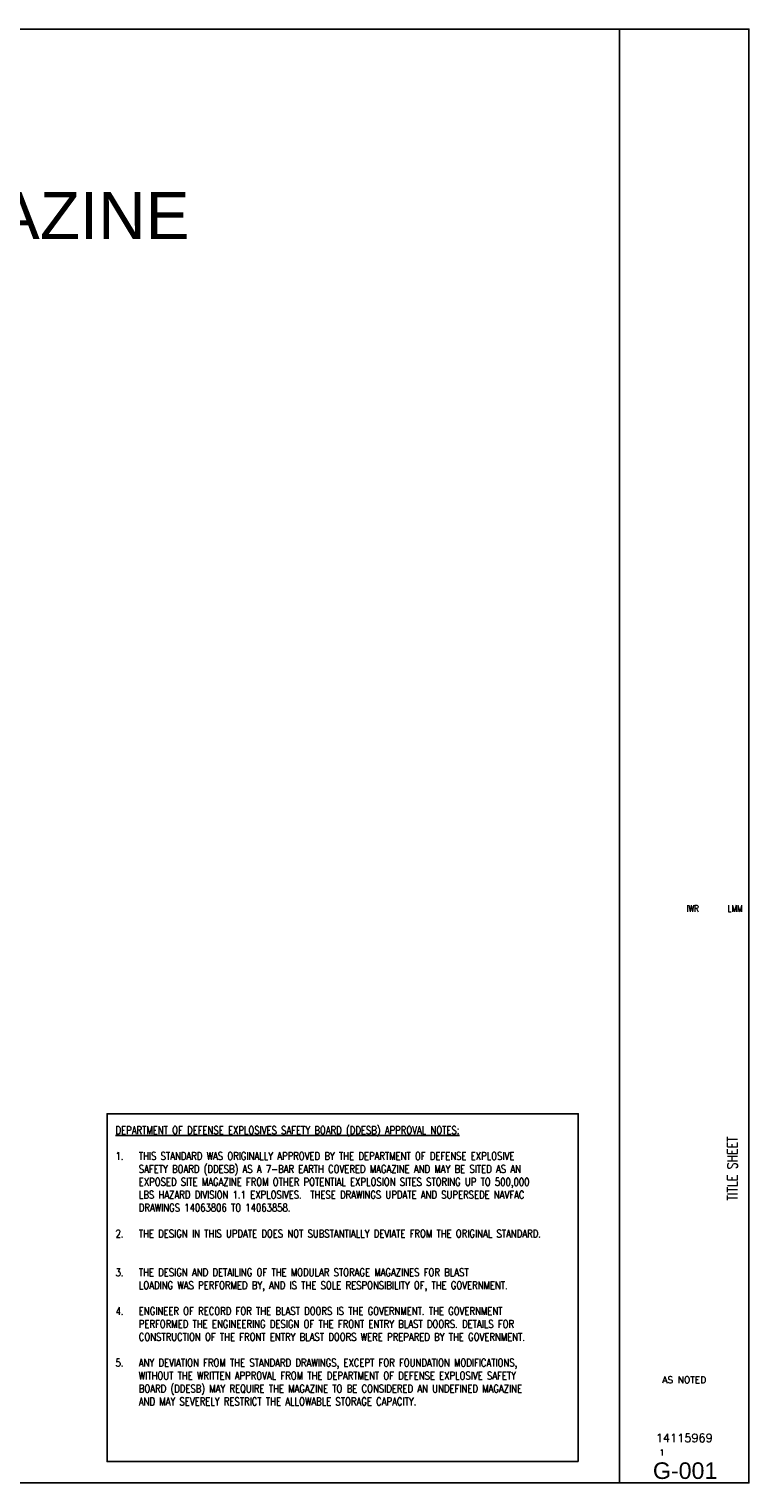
# Paper-space layout 'G-001' of a CAD drawing. Header units: millimetres. Extents: x 26 to 826, y 19 to 575.
# Tile 2 of 2: x 550 to 826, y 19 to 575. Entities that reach past the tile are written whole.
import ezdxf
from ezdxf.enums import TextEntityAlignment as Align

# ---------------------------------------------------------------- set-up
doc = ezdxf.new("R2010")
doc.units = ezdxf.units.MM
for name, color, linetype in [('G-ANNO-TTLB-TEXT', 3, 'Continuous'), ('S-ANNO-TEXT', 3, 'Continuous'), ('S-ANNOTEXT-5', 5, 'Continuous')]:
    doc.layers.add(name, color=color, linetype=linetype)
doc.styles.add('BASE01', font='romans.shx', dxfattribs={"width": 0.8, "height": 0.125})
doc.styles.add('ROMANS', font='ROMANS.shx', dxfattribs={"width": 0.8})
doc.styles.add('Title', font='swiss.ttf', dxfattribs={"height": 6})
doc.styles.add('Titles', font='swiss.ttf', dxfattribs={"width": 0.8})

# ---------------------------------------------------------------- blocks, each defined once
blk = doc.blocks.new('NFM_SHEET_INFO')
at = {"layer": 'G-ANNO-TTLB-TEXT', "style": 'ROMANS', "width": 0.8}
for tag, p in [('DESIGNEDBY', (31.029, 9.394)), ('DRWNBY', (31.668, 9.394)), ('CHECKEDBY', (32.307, 9.394))]:
    blk.add_attdef(tag, text='', height=0.1, dxfattribs=at).set_placement(p, align=Align.MIDDLE_CENTER)
for tag, height, p in [('SHEET_TITLE_1_OF_2', 0.125, (32.182, 5.478)), ('SHEET_TITLE_1_OF_1', 0.15, (32.267, 5.478)), ('SHEET_TITLE_2_OF_2', 0.125, (32.342, 5.478))]:
    blk.add_attdef(tag, text='', height=height, rotation=90, dxfattribs=at).set_placement(p, align=Align.MIDDLE_CENTER)
at = {"layer": 'G-ANNO-TTLB-TEXT', "color": 132}
for tag, height, style, p in [('SCALE', 0.1, 'ROMANS', (31.541, 2.294)), ('NAVFACDWGNO', 0.125, 'ROMANS', (31.541, 1.419)), ('SHEETOFNO', 0.0937, 'ROMANS', (31.202, 1.2)), ('SHEETNO', 0.25, 'Titles', (31.554, 0.926))]:
    blk.add_attdef(tag, text='', height=height, dxfattribs=dict(at, style=style)).set_placement(p, align=Align.MIDDLE_CENTER)

psp = doc.layouts.new('G-001')

# ---------------------------------------------------------------- linework, layer by layer
at = {"layer": 'Defpoints'}
for points in [[(26.42, 575.17), (776.41, 575.17), (776.41, 18.83), (26.42, 18.83)], [(776.41, 575.17), (825.88, 575.17), (825.88, 18.83), (776.41, 18.83)]]:
    psp.add_lwpolyline(points, close=True, dxfattribs=at)
at = {"layer": 'S-ANNOTEXT-5'}
psp.add_lwpolyline([(760.59, 26.96), (580.3, 26.96), (580.3, 160.12), (760.59, 160.12)], close=True, dxfattribs=at)

# ---------------------------------------------------------------- block references
ref = psp.add_blockref('NFM_SHEET_INFO', (0, 0), dxfattribs=dict(xscale=25.4, yscale=25.4, zscale=25.4))
ref.add_attrib('SHEETNO', 'G-001', dxfattribs={"layer": 'G-ANNO-TTLB-TEXT', "color": 132, "height": 6.35, "style": 'Titles'}).set_placement((801.47, 23.52), align=Align.MIDDLE_CENTER)
ref.add_attrib('SHEET_TITLE_1_OF_1', 'TITLE SHEET', dxfattribs={"layer": 'G-ANNO-TTLB-TEXT', "height": 3.81, "rotation": 90, "style": 'ROMANS', "width": 0.8}).set_placement((819.58, 139.15), align=Align.MIDDLE_CENTER)
ref.add_attrib('NAVFACDWGNO', '14115969', dxfattribs={"layer": 'G-ANNO-TTLB-TEXT', "color": 132, "height": 3.175, "style": 'ROMANS'}).set_placement((801.15, 36.04), align=Align.MIDDLE_CENTER)
ref.add_attrib('SHEETOFNO', '1', dxfattribs={"layer": 'G-ANNO-TTLB-TEXT', "color": 132, "height": 2.38, "style": 'ROMANS'}).set_placement((792.53, 30.48), align=Align.MIDDLE_CENTER)
ref.add_attrib('DRWNBY', 'IWR', dxfattribs={"layer": 'G-ANNO-TTLB-TEXT', "height": 2.54, "style": 'ROMANS', "width": 0.8}).set_placement((804.38, 238.6), align=Align.MIDDLE_CENTER)
ref.add_attrib('CHECKEDBY', 'LMM', dxfattribs={"layer": 'G-ANNO-TTLB-TEXT', "height": 2.54, "style": 'ROMANS', "width": 0.8}).set_placement((820.59, 238.6), align=Align.MIDDLE_CENTER)
ref.add_attrib('SCALE', 'AS NOTED', dxfattribs={"layer": 'G-ANNO-TTLB-TEXT', "color": 132, "height": 2.54, "style": 'ROMANS'}).set_placement((801.15, 58.28), align=Align.MIDDLE_CENTER)

# ---------------------------------------------------------------- texts
at = {"layer": 'G-ANNO-TTLB-TEXT', "insert": (110.62, 512.79), "char_height": 18, "width": 608.5047, "attachment_point": 1, "style": 'Title'}
psp.add_mtext('\\pxqc;MODULAR STORAGE MAGAZINE', dxfattribs=at)
at = {"layer": 'S-ANNO-TEXT', "insert": (583.56, 155.29), "char_height": 2.96574, "width": 171.9355, "attachment_point": 1, "style": 'BASE01'}
psp.add_mtext('\\pxi-3,l3,t3;{\\LDEPARTMENT OF DEFENSE EXPLOSIVES SAFETY BOARD (DDESB) APPROVAL NOTES:}\\P\\P\\pt0,3,18;1.^ITHIS STANDARD WAS ORIGINALLY APPROVED BY THE DEPARTMENT OF DEFENSE EXPLOSIVE SAFETY BOARD (DDESB) AS A 7-BAR EARTH COVERED MAGAZINE AND MAY BE SITED AS AN EXPOSED SITE MAGAZINE FROM OTHER POTENTIAL EXPLOSION SITES STORING UP TO 500,000 LBS HAZARD DIVISION 1.1 EXPLOSIVES.  THESE DRAWINGS UPDATE AND SUPERSEDE NAVFAC DRAWINGS 14063806 TO 14063858.\\P\\P2.^ITHE DESIGN IN THIS UPDATE DOES NOT SUBSTANTIALLY DEVIATE FROM THE ORIGINAL STANDARD.\\P\\P\\pt3;\\P\\pt0,3,18;3.^ITHE DESIGN AND DETAILING OF THE MODULAR STORAGE MAGAZINES FOR BLAST \\P^ILOADING WAS PERFORMED BY, AND IS THE SOLE RESPONSIBILITY OF, THE GOVERNMENT.\\P\\P4.^IENGINEER OF RECORD FOR THE BLAST DOORS IS THE GOVERNMENT. THE GOVERNMENT PERFORMED THE ENGINEERING DESIGN OF THE FRONT ENTRY BLAST DOORS. DETAILS FOR CONSTRUCTION OF THE FRONT ENTRY BLAST DOORS WERE PREPARED BY THE GOVERNMENT.\\P\\P5.^IANY DEVIATION FROM THE STANDARD DRAWINGS, EXCEPT FOR FOUNDATION MODIFICATIONS, WITHOUT THE WRITTEN APPROVAL FROM THE DEPARTMENT OF DEFENSE EXPLOSIVE SAFETY BOARD (DDESB) MAY REQUIRE THE MAGAZINE TO BE CONSIDERED AN UNDEFINED MAGAZINE  AND MAY SEVERELY RESTRICT THE ALLOWABLE STORAGE CAPACITY.', dxfattribs=at)

doc.saveas('drawing.dxf')
